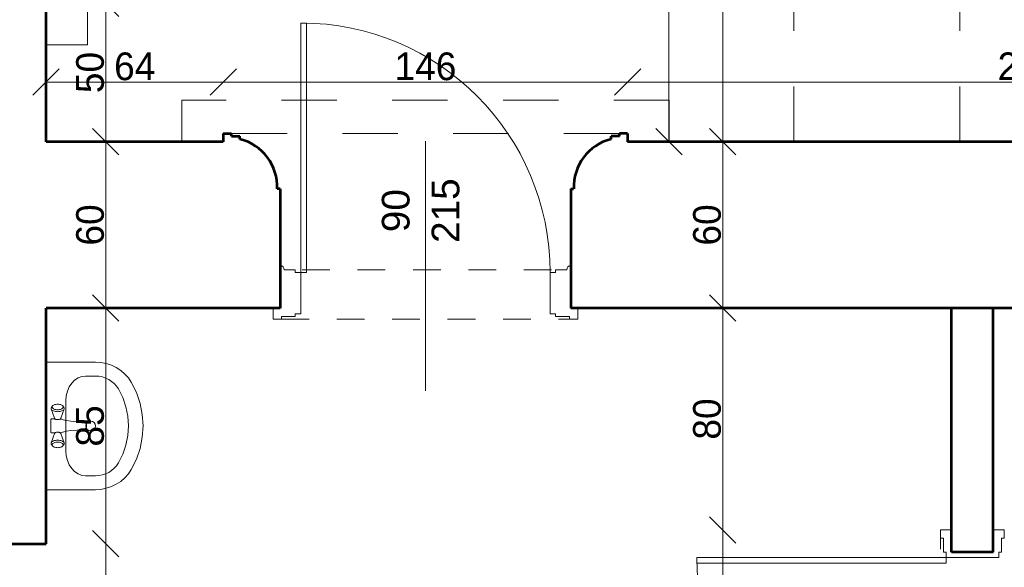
# Model space of a CAD drawing. Header units: inches. Extents: x -21887 to 84279, y -131485 to 67836.
# Tile 82 of 256: x 53685 to 57241, y -38094 to -36119. Entities that reach past the tile are written whole.
import ezdxf

# ---------------------------------------------------------------- set-up
doc = ezdxf.new("R2010")
doc.units = ezdxf.units.IN
doc.header["$MEASUREMENT"] = 0
doc.linetypes.add('Dashed', pattern=[400, 200, -200])
doc.linetypes.add('Dashed copy', pattern=[200, 100, -100])
doc.layers.get('0').update_dxf_attribs({"lineweight": 13})
doc.layers.get('Defpoints').update_dxf_attribs({"lineweight": 13})
for name, color, linetype, lineweight in [('AI_MURY', 7, 'Continuous', 53), ('Dimensioning', 7, 'Continuous', 13), ('DRZWI', 7, 'Continuous', 13), ('dzialowki', 7, 'Continuous', 53), ('Furniture & Equipment', 7, 'Continuous', 13), ('PODCIAGI', 7, 'Continuous', 13)]:
    doc.layers.add(name, color=color, linetype=linetype, lineweight=lineweight)
doc.styles.add('GENERATED_STYLE_7', font='txt')
doc.styles.add('Style-Courier New', font='txt')
doc.dimstyles.new('Dimstyle_4', dxfattribs={"dimtxt": 100, "dimasz": 95, "dimexe": 0, "dimexo": 0, "dimgap": 0.09, "dimtad": 1, "dimdec": 0, "dimlfac": 0.1, "dimzin": 0, "dimdsep": 46, "dimlunit": 5, "dimtxsty": 'GENERATED_STYLE_7', "dimblk": 'ARROWHEAD_6', "dimcen": 0.09, "dimclrd": 161, "dimclre": 161, "dimclrt": 7, "dimadec": 0, "dimazin": 0, "dimtfac": 1, "dimtdec": 0, "dimtmove": 0, "dimatfit": 3, "dimfxl": 0, "dimtolj": 1, "dimtzin": 0, "dimarcsym": 0})
doc.dimstyles.new('Dimstyle_5', dxfattribs={"dimtxt": 100, "dimasz": 95, "dimexe": 0.18, "dimexo": 0, "dimgap": 0.09, "dimtad": 1, "dimtih": 1, "dimtoh": 1, "dimdec": 0, "dimlfac": 0.1, "dimzin": 0, "dimdsep": 46, "dimlunit": 5, "dimtxsty": 'GENERATED_STYLE_7', "dimblk": 'ARROWHEAD_6', "dimcen": 0.09, "dimclrd": 161, "dimclre": 161, "dimclrt": 7, "dimadec": 0, "dimazin": 0, "dimtfac": 1, "dimtdec": 0, "dimtmove": 0, "dimatfit": 3, "dimfxl": 0, "dimtolj": 1, "dimtzin": 0, "dimarcsym": 0})

# ---------------------------------------------------------------- blocks, each defined once
blk = doc.blocks.new('Basin 01_60')
at = {"layer": 'Furniture & Equipment', "color": 9, "linetype": 'Continuous'}
for p, q in [((0, 350), (0, 171.8)), ((460, 350), (0, 350)), ((153.8, 321.1), (152.8, 318.2)), ((153.8, 321.1), (152.8, 318.2)), ((155.1, 323.5), (153.8, 321.1)), ((155.1, 323.5), (153.8, 321.1)), ((156.5, 325.5), (155.1, 323.5)), ((156.5, 325.5), (155.1, 323.5)), ((158.1, 327), (156.5, 325.5)), ((158.1, 327), (156.5, 325.5)), ((162.6, 330.7), (158.1, 327)), ((162.6, 330.7), (158.1, 327)), ((159.8, 327.9), (158.1, 327)), ((159.8, 327.9), (158.1, 327)), ((161.5, 328.2), (159.8, 327.9)), ((161.5, 328.2), (159.8, 327.9)), ((163.2, 327.9), (161.5, 328.2)), ((163.2, 327.9), (161.5, 328.2)), ((164.6, 331.8), (162.6, 330.7)), ((164.6, 331.8), (162.6, 330.7)), ((164.9, 327), (163.2, 327.9)), ((164.9, 327), (163.2, 327.9)), ((166.7, 332.2), (164.6, 331.8)), ((166.7, 332.2), (164.6, 331.8)), ((166.5, 325.5), (164.9, 327)), ((166.5, 325.5), (164.9, 327)), ((167.9, 323.5), (166.5, 325.5)), ((167.9, 323.5), (166.5, 325.5)), ((168.8, 331.8), (166.7, 332.2)), ((168.8, 331.8), (166.7, 332.2)), ((169.2, 321.1), (167.9, 323.5)), ((169.2, 321.1), (167.9, 323.5)), ((170.8, 330.7), (168.8, 331.8)), ((202.4, 320), (168.8, 331.8)), ((170.8, 330.7), (168.8, 331.8)), ((202.4, 320), (168.8, 331.8)), ((170.2, 318.2), (169.2, 321.1)), ((170.2, 318.2), (169.2, 321.1)), ((172.7, 329), (170.8, 330.7)), ((172.7, 329), (170.8, 330.7)), ((174.4, 326.6), (172.7, 329)), ((174.4, 326.6), (172.7, 329)), ((175.9, 323.6), (174.4, 326.6)), ((175.9, 323.6), (174.4, 326.6)), ((177.1, 320.2), (175.9, 323.6)), ((177.1, 320.2), (175.9, 323.6)), ((178, 316.4), (177.1, 320.2)), ((178, 316.4), (177.1, 320.2)), ((203.4, 319.5), (202.4, 320)), ((203.4, 319.5), (202.4, 320)), ((205.2, 331.2), (205, 330.7)), ((205.2, 331.2), (205, 330.7)), ((205, 330.7), (205, 330.2)), ((205, 330.7), (205, 330.2)), ((205, 330.2), (205, 318.2)), ((205, 330.2), (205, 318.2)), ((205.4, 331.7), (205.2, 331.2)), ((205.4, 331.7), (205.2, 331.2)), ((205.7, 332.1), (205.4, 331.7)), ((205.7, 332.1), (205.4, 331.7)), ((206.1, 332.5), (205.7, 332.1)), ((206.1, 332.5), (205.7, 332.1)), ((206.5, 332.8), (206.1, 332.5)), ((206.5, 332.8), (206.1, 332.5)), ((207, 333), (206.5, 332.8)), ((207, 333), (206.5, 332.8)), ((207.5, 333.2), (207, 333)), ((207.5, 333.2), (207, 333)), ((208, 333.2), (207.5, 333.2)), ((208, 333.2), (207.5, 333.2)), ((252, 333.2), (208, 333.2)), ((252, 333.2), (208, 333.2)), ((252.5, 333.2), (252, 333.2)), ((252.5, 333.2), (252, 333.2)), ((253, 333), (252.5, 333.2)), ((253, 333), (252.5, 333.2)), ((253.5, 332.8), (253, 333)), ((253.5, 332.8), (253, 333)), ((253.9, 332.5), (253.5, 332.8)), ((253.9, 332.5), (253.5, 332.8)), ((254.3, 332.1), (253.9, 332.5)), ((254.3, 332.1), (253.9, 332.5)), ((254.6, 331.7), (254.3, 332.1)), ((254.6, 331.7), (254.3, 332.1)), ((254.8, 331.2), (254.6, 331.7)), ((254.8, 331.2), (254.6, 331.7)), ((255, 330.7), (254.8, 331.2)), ((255, 330.7), (254.8, 331.2)), ((255, 330.2), (255, 330.7)), ((255, 330.2), (255, 330.7)), ((255, 318.2), (255, 330.2)), ((255, 318.2), (255, 330.2)), ((257.6, 320), (256.6, 319.5)), ((257.6, 320), (256.6, 319.5)), ((257.6, 320), (291.2, 331.8)), ((257.6, 320), (291.2, 331.8)), ((282.9, 320.2), (282, 316.4)), ((282.9, 320.2), (282, 316.4)), ((284.1, 323.6), (282.9, 320.2)), ((284.1, 323.6), (282.9, 320.2)), ((285.6, 326.6), (284.1, 323.6)), ((285.6, 326.6), (284.1, 323.6)), ((287.3, 329), (285.6, 326.6)), ((287.3, 329), (285.6, 326.6)), ((289.2, 330.7), (287.3, 329)), ((289.2, 330.7), (287.3, 329)), ((291.2, 331.8), (289.2, 330.7)), ((291.2, 331.8), (289.2, 330.7)), ((290.8, 321.1), (289.8, 318.2)), ((290.8, 321.1), (289.8, 318.2)), ((292.1, 323.5), (290.8, 321.1)), ((292.1, 323.5), (290.8, 321.1)), ((293.3, 332.2), (291.2, 331.8)), ((293.3, 332.2), (291.2, 331.8)), ((293.5, 325.5), (292.1, 323.5)), ((293.5, 325.5), (292.1, 323.5)), ((295.4, 331.8), (293.3, 332.2)), ((295.4, 331.8), (293.3, 332.2)), ((295.1, 327), (293.5, 325.5)), ((295.1, 327), (293.5, 325.5)), ((296.8, 327.9), (295.1, 327)), ((296.8, 327.9), (295.1, 327)), ((297.4, 330.7), (295.4, 331.8)), ((297.4, 330.7), (295.4, 331.8)), ((298.5, 328.2), (296.8, 327.9)), ((298.5, 328.2), (296.8, 327.9)), ((297.4, 330.7), (301.9, 327)), ((297.4, 330.7), (301.9, 327)), ((300.2, 327.9), (298.5, 328.2)), ((300.2, 327.9), (298.5, 328.2)), ((301.9, 327), (300.2, 327.9)), ((301.9, 327), (300.2, 327.9)), ((303.5, 325.5), (301.9, 327)), ((303.5, 325.5), (301.9, 327)), ((304.9, 323.5), (303.5, 325.5)), ((304.9, 323.5), (303.5, 325.5)), ((306.2, 321.1), (304.9, 323.5)), ((306.2, 321.1), (304.9, 323.5)), ((307.2, 318.2), (306.2, 321.1)), ((307.2, 318.2), (306.2, 321.1)), ((460, 350), (460, 171.8)), ((151.7, 311.7), (151.5, 308.2)), ((151.7, 311.7), (151.5, 308.2)), ((151.5, 308.2), (151.7, 304.7)), ((151.5, 308.2), (151.7, 304.7)), ((152.1, 315), (151.7, 311.7)), ((152.1, 315), (151.7, 311.7)), ((151.7, 304.7), (152.1, 301.4)), ((151.7, 304.7), (152.1, 301.4)), ((152.8, 318.2), (152.1, 315)), ((152.8, 318.2), (152.1, 315)), ((152.1, 301.4), (152.8, 298.2)), ((152.1, 301.4), (152.8, 298.2)), ((152.8, 298.2), (153.8, 295.3)), ((152.8, 298.2), (153.8, 295.3)), ((153.8, 295.3), (155.1, 292.9)), ((153.8, 295.3), (155.1, 292.9)), ((155.1, 292.9), (156.5, 290.9)), ((155.1, 292.9), (156.5, 290.9)), ((156.5, 290.9), (158.1, 289.4)), ((156.5, 290.9), (158.1, 289.4)), ((158.1, 289.4), (159.8, 288.5)), ((162.6, 285.6), (158.1, 289.4)), ((158.1, 289.4), (159.8, 288.5)), ((162.6, 285.6), (158.1, 289.4)), ((159.8, 288.5), (161.5, 288.2)), ((159.8, 288.5), (161.5, 288.2)), ((161.5, 288.2), (163.2, 288.5)), ((161.5, 288.2), (163.2, 288.5)), ((162.6, 285.6), (164.6, 284.6)), ((162.6, 285.6), (164.6, 284.6)), ((163.2, 288.5), (164.9, 289.4)), ((163.2, 288.5), (164.9, 289.4)), ((164.6, 284.6), (166.7, 284.2)), ((164.6, 284.6), (166.7, 284.2)), ((164.9, 289.4), (166.5, 290.9)), ((164.9, 289.4), (166.5, 290.9)), ((166.5, 290.9), (167.9, 292.9)), ((166.5, 290.9), (167.9, 292.9)), ((166.7, 284.2), (168.8, 284.6)), ((166.7, 284.2), (168.8, 284.6)), ((167.9, 292.9), (169.2, 295.3)), ((167.9, 292.9), (169.2, 295.3)), ((202.4, 296.4), (168.8, 284.6)), ((202.4, 296.4), (168.8, 284.6)), ((168.8, 284.6), (170.8, 285.6)), ((168.8, 284.6), (170.8, 285.6)), ((169.2, 295.3), (170.2, 298.2)), ((169.2, 295.3), (170.2, 298.2)), ((170.9, 315), (170.2, 318.2)), ((170.9, 315), (170.2, 318.2)), ((170.2, 298.2), (170.9, 301.4)), ((170.2, 298.2), (170.9, 301.4)), ((170.8, 285.6), (172.7, 287.4)), ((170.8, 285.6), (172.7, 287.4)), ((171.4, 311.7), (170.9, 315)), ((171.4, 311.7), (170.9, 315)), ((170.9, 301.4), (171.4, 304.7)), ((170.9, 301.4), (171.4, 304.7)), ((171.5, 308.2), (171.4, 311.7)), ((171.5, 308.2), (171.4, 311.7)), ((171.4, 304.7), (171.5, 308.2)), ((171.4, 304.7), (171.5, 308.2)), ((172.7, 287.4), (174.4, 289.8)), ((172.7, 287.4), (174.4, 289.8)), ((174.4, 289.8), (175.9, 292.8)), ((174.4, 289.8), (175.9, 292.8)), ((175.9, 292.8), (177.1, 296.2)), ((175.9, 292.8), (177.1, 296.2)), ((177.1, 296.2), (178, 300)), ((177.1, 296.2), (178, 300)), ((178.5, 312.4), (178, 316.4)), ((178.5, 312.4), (178, 316.4)), ((178, 300), (178.5, 304)), ((178, 300), (178.5, 304)), ((178.7, 308.2), (178.5, 312.4)), ((178.7, 308.2), (178.5, 312.4)), ((178.5, 304), (178.7, 308.2)), ((178.5, 304), (178.7, 308.2)), ((202.4, 296.4), (203.4, 296.9)), ((202.4, 296.4), (203.4, 296.9)), ((204.3, 318.6), (203.4, 319.5)), ((204.3, 318.6), (203.4, 319.5)), ((203.4, 296.9), (204.3, 297.8)), ((203.4, 296.9), (204.3, 297.8)), ((205.2, 317.4), (204.3, 318.6)), ((205.2, 317.4), (204.3, 318.6)), ((204.3, 297.8), (205.2, 299)), ((204.3, 297.8), (205.2, 299)), ((206.7, 318.2), (204.6, 318.2)), ((206.7, 318.2), (204.6, 318.2)), ((207.1, 298.2), (204.6, 298.2)), ((207.1, 298.2), (204.6, 298.2)), ((205, 298.2), (205, 296.2)), ((205, 298.2), (205, 296.2)), ((205, 296.2), (205, 295.7)), ((205, 296.2), (205, 295.7)), ((205, 295.7), (205.2, 295.2)), ((205, 295.7), (205.2, 295.2)), ((205.9, 315.9), (205.2, 317.4)), ((205.9, 315.9), (205.2, 317.4)), ((205.2, 299), (205.9, 300.5)), ((205.2, 299), (205.9, 300.5)), ((205.2, 295.2), (208.1, 288.3)), ((205.2, 295.2), (208.1, 288.3)), ((206.5, 314.2), (205.9, 315.9)), ((206.5, 314.2), (205.9, 315.9)), ((205.9, 300.5), (206.5, 302.2)), ((205.9, 300.5), (206.5, 302.2)), ((207, 312.3), (206.5, 314.2)), ((207, 312.3), (206.5, 314.2)), ((206.5, 302.2), (207, 304.1)), ((206.5, 302.2), (207, 304.1)), ((207.2, 310.3), (207, 312.3)), ((207.2, 310.3), (207, 312.3)), ((207, 304.1), (207.2, 306.1)), ((207, 304.1), (207.2, 306.1)), ((207.3, 308.2), (207.2, 310.3)), ((207.3, 308.2), (207.2, 310.3)), ((207.2, 306.1), (207.3, 308.2)), ((207.2, 306.1), (207.3, 308.2)), ((208, 288.6), (210.7, 276.6)), ((208, 288.6), (210.7, 276.6)), ((252, 288.6), (249.3, 276.6)), ((252, 288.6), (249.3, 276.6)), ((254.8, 295.2), (251.9, 288.3)), ((254.8, 295.2), (251.9, 288.3)), ((252.8, 310.3), (252.7, 308.2)), ((252.8, 310.3), (252.7, 308.2)), ((252.7, 308.2), (252.8, 306.1)), ((252.7, 308.2), (252.8, 306.1)), ((253, 312.3), (252.8, 310.3)), ((253, 312.3), (252.8, 310.3)), ((252.8, 306.1), (253, 304.1)), ((252.8, 306.1), (253, 304.1)), ((253.5, 314.2), (253, 312.3)), ((253.5, 314.2), (253, 312.3)), ((253, 304.1), (253.5, 302.2)), ((253, 304.1), (253.5, 302.2)), ((255.4, 298.2), (253.2, 298.2)), ((255.4, 298.2), (253.2, 298.2)), ((255.4, 318.2), (253.5, 318.2)), ((255.4, 318.2), (253.5, 318.2)), ((254.1, 315.9), (253.5, 314.2)), ((254.1, 315.9), (253.5, 314.2)), ((253.5, 302.2), (254.1, 300.5)), ((253.5, 302.2), (254.1, 300.5)), ((254.8, 317.4), (254.1, 315.9)), ((254.8, 317.4), (254.1, 315.9)), ((254.1, 300.5), (254.8, 299)), ((254.1, 300.5), (254.8, 299)), ((255.7, 318.6), (254.8, 317.4)), ((255.7, 318.6), (254.8, 317.4)), ((254.8, 299), (255.7, 297.8)), ((254.8, 299), (255.7, 297.8)), ((254.8, 295.2), (255, 295.7)), ((254.8, 295.2), (255, 295.7)), ((255, 296.2), (255, 298.2)), ((255, 296.2), (255, 298.2)), ((255, 295.7), (255, 296.2)), ((255, 295.7), (255, 296.2)), ((256.6, 319.5), (255.7, 318.6)), ((256.6, 319.5), (255.7, 318.6)), ((255.7, 297.8), (256.6, 296.9)), ((255.7, 297.8), (256.6, 296.9)), ((256.6, 296.9), (257.6, 296.4)), ((256.6, 296.9), (257.6, 296.4)), ((257.6, 296.4), (291.2, 284.6)), ((257.6, 296.4), (291.2, 284.6)), ((281.5, 312.4), (281.3, 308.2)), ((281.5, 312.4), (281.3, 308.2)), ((281.3, 308.2), (281.5, 304)), ((281.3, 308.2), (281.5, 304)), ((282, 316.4), (281.5, 312.4)), ((282, 316.4), (281.5, 312.4)), ((281.5, 304), (282, 300)), ((281.5, 304), (282, 300)), ((282, 300), (282.9, 296.2)), ((282, 300), (282.9, 296.2)), ((282.9, 296.2), (284.1, 292.8)), ((282.9, 296.2), (284.1, 292.8)), ((284.1, 292.8), (285.6, 289.8)), ((284.1, 292.8), (285.6, 289.8)), ((285.6, 289.8), (287.3, 287.4)), ((285.6, 289.8), (287.3, 287.4)), ((287.3, 287.4), (289.2, 285.6)), ((287.3, 287.4), (289.2, 285.6)), ((288.6, 311.7), (288.5, 308.2)), ((288.6, 311.7), (288.5, 308.2)), ((288.5, 308.2), (288.6, 304.7)), ((288.5, 308.2), (288.6, 304.7)), ((289.1, 315), (288.6, 311.7)), ((289.1, 315), (288.6, 311.7)), ((288.6, 304.7), (289.1, 301.4)), ((288.6, 304.7), (289.1, 301.4)), ((289.8, 318.2), (289.1, 315)), ((289.8, 318.2), (289.1, 315)), ((289.1, 301.4), (289.8, 298.2)), ((289.1, 301.4), (289.8, 298.2)), ((289.2, 285.6), (291.2, 284.6)), ((289.2, 285.6), (291.2, 284.6)), ((289.8, 298.2), (290.8, 295.3)), ((289.8, 298.2), (290.8, 295.3)), ((290.8, 295.3), (292.1, 292.9)), ((290.8, 295.3), (292.1, 292.9)), ((291.2, 284.6), (293.3, 284.2)), ((291.2, 284.6), (293.3, 284.2)), ((292.1, 292.9), (293.5, 290.9)), ((292.1, 292.9), (293.5, 290.9)), ((293.3, 284.2), (295.4, 284.6)), ((293.3, 284.2), (295.4, 284.6)), ((293.5, 290.9), (295.1, 289.4)), ((293.5, 290.9), (295.1, 289.4)), ((295.1, 289.4), (296.8, 288.5)), ((295.1, 289.4), (296.8, 288.5)), ((295.4, 284.6), (297.4, 285.6)), ((295.4, 284.6), (297.4, 285.6)), ((296.8, 288.5), (298.5, 288.2)), ((296.8, 288.5), (298.5, 288.2)), ((297.4, 285.6), (301.9, 289.4)), ((297.4, 285.6), (301.9, 289.4)), ((298.5, 288.2), (300.2, 288.5)), ((298.5, 288.2), (300.2, 288.5)), ((300.2, 288.5), (301.9, 289.4)), ((300.2, 288.5), (301.9, 289.4)), ((301.9, 289.4), (303.5, 290.9)), ((301.9, 289.4), (303.5, 290.9)), ((303.5, 290.9), (304.9, 292.9)), ((303.5, 290.9), (304.9, 292.9)), ((304.9, 292.9), (306.2, 295.3)), ((304.9, 292.9), (306.2, 295.3)), ((306.2, 295.3), (307.2, 298.2)), ((306.2, 295.3), (307.2, 298.2)), ((307.9, 315), (307.2, 318.2)), ((307.9, 315), (307.2, 318.2)), ((307.2, 298.2), (307.9, 301.4)), ((307.2, 298.2), (307.9, 301.4)), ((308.3, 311.7), (307.9, 315)), ((308.3, 311.7), (307.9, 315)), ((307.9, 301.4), (308.3, 304.7)), ((307.9, 301.4), (308.3, 304.7)), ((308.5, 308.2), (308.3, 311.7)), ((308.5, 308.2), (308.3, 311.7)), ((308.3, 304.7), (308.5, 308.2)), ((308.3, 304.7), (308.5, 308.2)), ((138.9, 278.2), (138.9, 278.2)), ((321.1, 278.2), (138.9, 278.2)), ((210.7, 276.6), (213, 260.3)), ((210.7, 276.6), (213, 260.3)), ((213, 260.4), (215, 239.3)), ((213, 260.4), (215, 239.3)), ((247, 260.4), (245, 239.3)), ((247, 260.4), (245, 239.3)), ((249.3, 276.6), (247, 260.3)), ((249.3, 276.6), (247, 260.3)), ((215, 239.3), (216.8, 216.1)), ((215, 239.3), (216.8, 216.1)), ((217, 214), (216.8, 216.1)), ((217, 214), (216.8, 216.1)), ((217, 213.9), (217, 214)), ((217, 213.9), (217, 214)), ((217.6, 211.9), (217, 213.9)), ((217.6, 211.9), (217, 213.9)), ((243, 213.9), (242.4, 211.9)), ((243, 213.9), (242.4, 211.9)), ((243.2, 216.1), (243, 214)), ((243.2, 216.1), (243, 214)), ((243, 213.9), (243, 214)), ((243, 213.9), (243, 214)), ((245, 239.3), (243.2, 216.1)), ((245, 239.3), (243.2, 216.1)), ((50, 207.5), (50, 171.8)), ((218.6, 210.1), (217.6, 211.9)), ((218.6, 210.1), (217.6, 211.9)), ((220, 208.3), (218.6, 210.1)), ((220, 208.3), (218.6, 210.1)), ((221.6, 206.9), (220, 208.3)), ((221.6, 206.9), (220, 208.3)), ((223.5, 205.7), (221.6, 206.9)), ((223.5, 205.7), (221.6, 206.9)), ((225.6, 204.9), (223.5, 205.7)), ((225.6, 204.9), (223.5, 205.7)), ((225, 204.9), (223.9, 205.6)), ((226.6, 204.2), (225, 204.9)), ((227.7, 204.3), (225.6, 204.9)), ((227.7, 204.3), (225.6, 204.9)), ((228.3, 203.8), (226.6, 204.2)), ((230, 204.2), (227.7, 204.3)), ((230, 204.2), (227.7, 204.3)), ((230, 203.7), (228.3, 203.8)), ((232.3, 204.3), (230, 204.2)), ((232.3, 204.3), (230, 204.2)), ((231.7, 203.8), (230, 203.7)), ((233.4, 204.2), (231.7, 203.8)), ((234.4, 204.9), (232.3, 204.3)), ((234.4, 204.9), (232.3, 204.3)), ((235, 204.9), (233.4, 204.2)), ((236.5, 205.7), (234.4, 204.9)), ((236.5, 205.7), (234.4, 204.9)), ((236.1, 205.6), (235, 204.9)), ((238.4, 206.9), (236.5, 205.7)), ((238.4, 206.9), (236.5, 205.7)), ((240, 208.3), (238.4, 206.9)), ((240, 208.3), (238.4, 206.9)), ((241.4, 210.1), (240, 208.3)), ((241.4, 210.1), (240, 208.3)), ((242.4, 211.9), (241.4, 210.1)), ((242.4, 211.9), (241.4, 210.1)), ((410, 207.5), (410, 171.8))]:
    blk.add_line(p, q, dxfattribs=at)
at = {"layer": 'Furniture & Equipment', "color": 9, "linetype": 'Continuous', "flags": 128}
for points in [[(138.9, 278.2), (121.6, 276.9), (104.9, 272.8), (89.5, 266.3), (76, 257.5), (65, 246.8), (56.8, 234.5), (51.7, 221.3), (50, 207.5)], [(410, 207.5), (408.3, 221.3), (403.2, 234.5), (395, 246.8), (384, 257.5), (370.5, 266.3), (355.1, 272.8), (338.4, 276.9), (321.1, 278.2)], [(0, 171.8), (1.2, 152.1), (5, 132.7), (11.1, 114.1), (19.5, 96.5), (30.1, 80.2), (42.7, 65.6), (56.9, 52.9), (72.7, 42.3)], [(50, 171.8), (50.8, 159.2), (53.2, 146.8), (57.1, 134.9), (62.5, 123.6), (69.3, 113.2), (77.3, 103.8), (86.4, 95.7), (96.5, 89)], [(363.5, 89), (373.6, 95.7), (382.7, 103.8), (390.7, 113.2), (397.5, 123.6), (402.9, 134.9), (406.8, 146.8), (409.2, 159.2), (410, 171.8)], [(387.3, 42.3), (403.1, 52.9), (417.3, 65.6), (429.9, 80.2), (440.5, 96.5), (448.9, 114.1), (455, 132.7), (458.8, 152.1), (460, 171.8)], [(96.5, 89), (128, 73.4), (161.1, 62.2), (195.3, 55.3), (230, 53), (264.7, 55.3), (298.9, 62.2), (332, 73.4), (363.5, 89)], [(72.7, 42.3), (109.8, 24), (148.8, 10.8), (189.1, 2.7), (230, 0), (270.9, 2.7), (311.2, 10.8), (350.2, 24), (387.3, 42.3)]]:
    blk.add_lwpolyline(points, dxfattribs=at)
at = {"layer": 'Furniture & Equipment', "color": 9, "linetype": 'Continuous'}
blk.add_circle((230, 188.9), 17.5, dxfattribs=at)
blk = doc.blocks.new('ARROWHEAD_6')
at = {"color": 0, "linetype": 'Continuous'}
for p, q in [((-0.5, -0.5), (0.5, 0.5)), ((0, 0), (-1, 0))]:
    blk.add_line(p, q, dxfattribs=at)
blk = doc.blocks.new('*U1220')
at = {"layer": 'Defpoints', "color": 0, "linetype": 'Continuous'}
for p in [(53780.5, -36343.9), (54420.5, -36343.9), (54420.5, -36559.3)]:
    blk.add_point(p, dxfattribs=at)
at = {"layer": 'Dimensioning', "color": 161, "linetype": 'Continuous', "lineweight": -2}
for p, q in [((53780.5, -36343.9), (53780.5, -36343.7)), ((53875.5, -36343.9), (54325.5, -36343.9)), ((54420.5, -36344), (54420.5, -36343.7))]:
    blk.add_line(p, q, dxfattribs=at)
at = {"layer": 'Dimensioning', "color": 161, "linetype": 'Continuous', "lineweight": -2, "xscale": 95, "yscale": 95, "zscale": 95, "rotation": 180}
blk.add_blockref('ARROWHEAD_6', (53780.5, -36343.9), dxfattribs=at)
at = {"layer": 'Dimensioning', "color": 161, "linetype": 'Continuous', "lineweight": -2, "xscale": 95, "yscale": 95, "zscale": 95}
blk.add_blockref('ARROWHEAD_6', (54420.5, -36343.9), dxfattribs=at)
at = {"layer": 'Dimensioning', "color": 7, "linetype": 'Continuous', "insert": (54100.5, -36287.6), "char_height": 100, "attachment_point": 5, "style": 'GENERATED_STYLE_7'}
blk.add_mtext('64', dxfattribs=at)
blk = doc.blocks.new('*D2352')
at = {"layer": 'Defpoints'}
for p in [(53780.5, -36343.9), (54100.5, -36343.9), (54420.5, -36343.9), (54420.5, -36559.3)]:
    blk.add_point(p, dxfattribs=at)
at = {"layer": 'Dimensioning', "color": 161, "linetype": 'Continuous'}
blk.add_blockref('*U1220', (0, 0), dxfattribs=at)
blk = doc.blocks.new('*U1221')
at = {"layer": 'Defpoints', "color": 0, "linetype": 'Continuous'}
for p in [(55880.5, -36343.9), (54420.5, -36559.3), (55880.5, -36559.3)]:
    blk.add_point(p, dxfattribs=at)
at = {"layer": 'Dimensioning', "color": 161, "linetype": 'Continuous', "lineweight": -2}
for p, q in [((54420.5, -36344), (54420.5, -36343.7)), ((54515.5, -36343.9), (55785.5, -36343.9)), ((55880.5, -36344), (55880.5, -36343.7))]:
    blk.add_line(p, q, dxfattribs=at)
at = {"layer": 'Dimensioning', "color": 161, "linetype": 'Continuous', "lineweight": -2, "xscale": 95, "yscale": 95, "zscale": 95, "rotation": 180}
blk.add_blockref('ARROWHEAD_6', (54420.5, -36343.9), dxfattribs=at)
at = {"layer": 'Dimensioning', "color": 161, "linetype": 'Continuous', "lineweight": -2, "xscale": 95, "yscale": 95, "zscale": 95}
blk.add_blockref('ARROWHEAD_6', (55880.5, -36343.9), dxfattribs=at)
at = {"layer": 'Dimensioning', "color": 7, "linetype": 'Continuous', "insert": (55150.5, -36287.6), "char_height": 100, "attachment_point": 5, "style": 'GENERATED_STYLE_7'}
blk.add_mtext('146', dxfattribs=at)
blk = doc.blocks.new('*D2353')
at = {"layer": 'Defpoints'}
for p in [(55150.5, -36343.9), (55880.5, -36343.9), (54420.5, -36559.3), (55880.5, -36559.3)]:
    blk.add_point(p, dxfattribs=at)
at = {"layer": 'Dimensioning', "color": 161, "linetype": 'Continuous'}
blk.add_blockref('*U1221', (0, 0), dxfattribs=at)
blk = doc.blocks.new('*U1222')
at = {"layer": 'Defpoints', "color": 0, "linetype": 'Continuous'}
for p in [(58775.5, -36343.9), (55880.5, -36559.3), (58775.5, -36559.3)]:
    blk.add_point(p, dxfattribs=at)
at = {"layer": 'Dimensioning', "color": 161, "linetype": 'Continuous', "lineweight": -2}
for p, q in [((55880.5, -36344), (55880.5, -36343.7)), ((55975.5, -36343.9), (58680.5, -36343.9)), ((58775.5, -36344), (58775.5, -36343.7))]:
    blk.add_line(p, q, dxfattribs=at)
at = {"layer": 'Dimensioning', "color": 161, "linetype": 'Continuous', "lineweight": -2, "xscale": 95, "yscale": 95, "zscale": 95, "rotation": 180}
blk.add_blockref('ARROWHEAD_6', (55880.5, -36343.9), dxfattribs=at)
at = {"layer": 'Dimensioning', "color": 161, "linetype": 'Continuous', "lineweight": -2, "xscale": 95, "yscale": 95, "zscale": 95}
blk.add_blockref('ARROWHEAD_6', (58775.5, -36343.9), dxfattribs=at)
at = {"layer": 'Dimensioning', "color": 7, "linetype": 'Continuous', "insert": (57328, -36287.6), "char_height": 100, "attachment_point": 5, "style": 'GENERATED_STYLE_7'}
blk.add_mtext('290', dxfattribs=at)
blk = doc.blocks.new('*D2354')
at = {"layer": 'Defpoints'}
for p in [(57328, -36343.9), (58775.5, -36343.9), (55880.5, -36559.3), (58775.5, -36559.3)]:
    blk.add_point(p, dxfattribs=at)
at = {"layer": 'Dimensioning', "color": 161, "linetype": 'Continuous'}
blk.add_blockref('*U1222', (0, 0), dxfattribs=at)
blk = doc.blocks.new('*U630')
at = {"layer": 'Defpoints', "color": 0, "linetype": 'Continuous'}
for p in [(56223.8, -37959.3), (57050.5, -37959.3), (57050.5, -39059.3)]:
    blk.add_point(p, dxfattribs=at)
at = {"layer": 'Dimensioning', "color": 161, "linetype": 'Continuous', "lineweight": -2}
for p, q in [((56224, -37959.3), (56223.8, -37959.3)), ((56223.8, -38964.3), (56223.8, -38054.3)), ((56224, -39059.3), (56223.8, -39059.3))]:
    blk.add_line(p, q, dxfattribs=at)
at = {"layer": 'Dimensioning', "color": 161, "linetype": 'Continuous', "lineweight": -2, "xscale": 95, "yscale": 95, "zscale": 95}
for p, rotation in [((56223.8, -37959.3), 90), ((56223.8, -39059.3), 270)]:
    blk.add_blockref('ARROWHEAD_6', p, dxfattribs=dict(at, rotation=rotation))
at = {"layer": 'Dimensioning', "color": 7, "linetype": 'Continuous', "insert": (56167.5, -38509.3), "char_height": 100, "attachment_point": 5, "rotation": 90, "style": 'GENERATED_STYLE_7'}
blk.add_mtext('110', dxfattribs=at)
blk = doc.blocks.new('*D2854')
at = {"layer": 'Defpoints'}
for p in [(56223.8, -37959.3), (57050.5, -37959.3), (56223.8, -38509.3), (57050.5, -39059.3)]:
    blk.add_point(p, dxfattribs=at)
at = {"layer": 'Dimensioning', "color": 161, "linetype": 'Continuous'}
blk.add_blockref('*U630', (0, 0), dxfattribs=at)
blk = doc.blocks.new('*U631')
at = {"layer": 'Defpoints', "color": 0, "linetype": 'Continuous'}
for p in [(56223.8, -37159.3), (56636.7, -37159.3), (57050.5, -37959.3)]:
    blk.add_point(p, dxfattribs=at)
at = {"layer": 'Dimensioning', "color": 161, "linetype": 'Continuous', "lineweight": -2}
for p, q in [((56224, -37159.3), (56223.8, -37159.3)), ((56223.8, -37864.3), (56223.8, -37254.3)), ((56224, -37959.3), (56223.8, -37959.3))]:
    blk.add_line(p, q, dxfattribs=at)
at = {"layer": 'Dimensioning', "color": 161, "linetype": 'Continuous', "lineweight": -2, "xscale": 95, "yscale": 95, "zscale": 95}
for p, rotation in [((56223.8, -37159.3), 90), ((56223.8, -37959.3), 270)]:
    blk.add_blockref('ARROWHEAD_6', p, dxfattribs=dict(at, rotation=rotation))
at = {"layer": 'Dimensioning', "color": 7, "linetype": 'Continuous', "insert": (56167.5, -37559.3), "char_height": 100, "attachment_point": 5, "rotation": 90, "style": 'GENERATED_STYLE_7'}
blk.add_mtext('80', dxfattribs=at)
blk = doc.blocks.new('*D2855')
at = {"layer": 'Defpoints'}
for p in [(56223.8, -37159.3), (56636.7, -37159.3), (56223.8, -37559.3), (57050.5, -37959.3)]:
    blk.add_point(p, dxfattribs=at)
at = {"layer": 'Dimensioning', "color": 161, "linetype": 'Continuous'}
blk.add_blockref('*U631', (0, 0), dxfattribs=at)
blk = doc.blocks.new('*U632')
at = {"layer": 'Defpoints', "color": 0, "linetype": 'Continuous'}
for p in [(56223.8, -36559.3), (56611.5, -36559.3), (56636.7, -37159.3)]:
    blk.add_point(p, dxfattribs=at)
at = {"layer": 'Dimensioning', "color": 161, "linetype": 'Continuous', "lineweight": -2}
for p, q in [((56224, -36559.3), (56223.8, -36559.3)), ((56223.8, -37064.3), (56223.8, -36654.3)), ((56224, -37159.3), (56223.8, -37159.3))]:
    blk.add_line(p, q, dxfattribs=at)
at = {"layer": 'Dimensioning', "color": 161, "linetype": 'Continuous', "lineweight": -2, "xscale": 95, "yscale": 95, "zscale": 95}
for p, rotation in [((56223.8, -36559.3), 90), ((56223.8, -37159.3), 270)]:
    blk.add_blockref('ARROWHEAD_6', p, dxfattribs=dict(at, rotation=rotation))
at = {"layer": 'Dimensioning', "color": 7, "linetype": 'Continuous', "insert": (56167.5, -36859.3), "char_height": 100, "attachment_point": 5, "rotation": 90, "style": 'GENERATED_STYLE_7'}
blk.add_mtext('60', dxfattribs=at)
blk = doc.blocks.new('*D2856')
at = {"layer": 'Defpoints'}
for p in [(56223.8, -36559.3), (56611.5, -36559.3), (56223.8, -36859.3), (56636.7, -37159.3)]:
    blk.add_point(p, dxfattribs=at)
at = {"layer": 'Dimensioning', "color": 161, "linetype": 'Continuous'}
blk.add_blockref('*U632', (0, 0), dxfattribs=at)
blk = doc.blocks.new('*U633')
at = {"layer": 'Defpoints', "color": 0, "linetype": 'Continuous'}
for p in [(56223.8, -34109.3), (56607.3, -34109.3), (56611.5, -36559.3)]:
    blk.add_point(p, dxfattribs=at)
at = {"layer": 'Dimensioning', "color": 161, "linetype": 'Continuous', "lineweight": -2}
for p, q in [((56224, -34109.3), (56223.8, -34109.3)), ((56223.8, -36464.3), (56223.8, -34204.3)), ((56224, -36559.3), (56223.8, -36559.3))]:
    blk.add_line(p, q, dxfattribs=at)
at = {"layer": 'Dimensioning', "color": 161, "linetype": 'Continuous', "lineweight": -2, "xscale": 95, "yscale": 95, "zscale": 95}
for p, rotation in [((56223.8, -34109.3), 90), ((56223.8, -36559.3), 270)]:
    blk.add_blockref('ARROWHEAD_6', p, dxfattribs=dict(at, rotation=rotation))
at = {"layer": 'Dimensioning', "color": 7, "linetype": 'Continuous', "insert": (56167.5, -35334.3), "char_height": 100, "attachment_point": 5, "rotation": 90, "style": 'GENERATED_STYLE_7'}
blk.add_mtext('245', dxfattribs=at)
blk = doc.blocks.new('*D2857')
at = {"layer": 'Defpoints'}
for p in [(56223.8, -34109.3), (56607.3, -34109.3), (56223.8, -35334.3), (56611.5, -36559.3)]:
    blk.add_point(p, dxfattribs=at)
at = {"layer": 'Dimensioning', "color": 161, "linetype": 'Continuous'}
blk.add_blockref('*U633', (0, 0), dxfattribs=at)
blk = doc.blocks.new('*U678')
at = {"layer": 'Defpoints', "color": 0, "linetype": 'Continuous'}
for p in [(56029.7, 55030.7), (56029.7, 55030.7), (56030.5, -36559.3)]:
    blk.add_point(p, dxfattribs=at)
at = {"layer": 'Dimensioning', "color": 161, "linetype": 'Continuous', "lineweight": -2}
for p, q in [((56029.7, -36464.3), (56029.7, 54935.7)), ((56029.9, -36559.3), (56029.7, -36559.3))]:
    blk.add_line(p, q, dxfattribs=at)
at = {"layer": 'Dimensioning', "color": 161, "linetype": 'Continuous', "lineweight": -2, "xscale": 95, "yscale": 95, "zscale": 95}
for p, rotation in [((56029.7, 55030.7), 90), ((56029.7, -36559.3), 270)]:
    blk.add_blockref('ARROWHEAD_6', p, dxfattribs=dict(at, rotation=rotation))
at = {"layer": 'Dimensioning', "color": 7, "linetype": 'Continuous', "insert": (55973.4, 9235.7), "char_height": 100, "attachment_point": 5, "rotation": 90, "style": 'GENERATED_STYLE_7'}
blk.add_mtext('9159', dxfattribs=at)
blk = doc.blocks.new('*D2902')
at = {"layer": 'Defpoints'}
for p in [(56029.7, 55030.7), (56029.7, 55030.7), (56029.7, 9235.7), (56030.5, -36559.3)]:
    blk.add_point(p, dxfattribs=at)
at = {"layer": 'Dimensioning', "color": 161, "linetype": 'Continuous'}
blk.add_blockref('*U678', (0, 0), dxfattribs=at)
blk = doc.blocks.new('*U788')
at = {"layer": 'Defpoints', "color": 0, "linetype": 'Continuous'}
for p in [(53780.5, -38009.3), (53996, -38009.3), (53780.5, -39109.3)]:
    blk.add_point(p, dxfattribs=at)
at = {"layer": 'Dimensioning', "color": 161, "linetype": 'Continuous', "lineweight": -2}
for p, q in [((53995.8, -38009.3), (53996, -38009.3)), ((53996, -39014.3), (53996, -38104.3)), ((53995.8, -39109.3), (53996, -39109.3))]:
    blk.add_line(p, q, dxfattribs=at)
at = {"layer": 'Dimensioning', "color": 161, "linetype": 'Continuous', "lineweight": -2, "xscale": 95, "yscale": 95, "zscale": 95}
for p, rotation in [((53996, -38009.3), 90), ((53996, -39109.3), 270)]:
    blk.add_blockref('ARROWHEAD_6', p, dxfattribs=dict(at, rotation=rotation))
at = {"layer": 'Dimensioning', "color": 7, "linetype": 'Continuous', "insert": (53939.7, -38559.3), "char_height": 100, "attachment_point": 5, "rotation": 90, "style": 'GENERATED_STYLE_7'}
blk.add_mtext('110', dxfattribs=at)
blk = doc.blocks.new('*D3017')
at = {"layer": 'Defpoints'}
for p in [(53780.5, -38009.3), (53996, -38009.3), (53996, -38559.3), (53780.5, -39109.3)]:
    blk.add_point(p, dxfattribs=at)
at = {"layer": 'Dimensioning', "color": 161, "linetype": 'Continuous'}
blk.add_blockref('*U788', (0, 0), dxfattribs=at)
blk = doc.blocks.new('*U789')
at = {"layer": 'Defpoints', "color": 0, "linetype": 'Continuous'}
for p in [(53996, -37159.3), (53996, -37159.3), (53780.5, -38009.3)]:
    blk.add_point(p, dxfattribs=at)
at = {"layer": 'Dimensioning', "color": 161, "linetype": 'Continuous', "lineweight": -2}
for p, q in [((53996, -37914.3), (53996, -37254.3)), ((53995.8, -38009.3), (53996, -38009.3))]:
    blk.add_line(p, q, dxfattribs=at)
at = {"layer": 'Dimensioning', "color": 161, "linetype": 'Continuous', "lineweight": -2, "xscale": 95, "yscale": 95, "zscale": 95}
for p, rotation in [((53996, -37159.3), 90), ((53996, -38009.3), 270)]:
    blk.add_blockref('ARROWHEAD_6', p, dxfattribs=dict(at, rotation=rotation))
at = {"layer": 'Dimensioning', "color": 7, "linetype": 'Continuous', "insert": (53939.7, -37584.3), "char_height": 100, "attachment_point": 5, "rotation": 90, "style": 'GENERATED_STYLE_7'}
blk.add_mtext('85', dxfattribs=at)
blk = doc.blocks.new('*D3018')
at = {"layer": 'Defpoints'}
for p in [(53996, -37159.3), (53996, -37159.3), (53996, -37584.3), (53780.5, -38009.3)]:
    blk.add_point(p, dxfattribs=at)
at = {"layer": 'Dimensioning', "color": 161, "linetype": 'Continuous'}
blk.add_blockref('*U789', (0, 0), dxfattribs=at)
blk = doc.blocks.new('*U790')
at = {"layer": 'Defpoints', "color": 0, "linetype": 'Continuous'}
for p in [(53996, -36559.3), (53996, -36559.3), (53996, -37159.3)]:
    blk.add_point(p, dxfattribs=at)
at = {"layer": 'Dimensioning', "color": 161, "linetype": 'Continuous', "lineweight": -2}
blk.add_line((53996, -37064.3), (53996, -36654.3), dxfattribs=at)
at = {"layer": 'Dimensioning', "color": 161, "linetype": 'Continuous', "lineweight": -2, "xscale": 95, "yscale": 95, "zscale": 95}
for p, rotation in [((53996, -36559.3), 90), ((53996, -37159.3), 270)]:
    blk.add_blockref('ARROWHEAD_6', p, dxfattribs=dict(at, rotation=rotation))
at = {"layer": 'Dimensioning', "color": 7, "linetype": 'Continuous', "insert": (53939.7, -36859.3), "char_height": 100, "attachment_point": 5, "rotation": 90, "style": 'GENERATED_STYLE_7'}
blk.add_mtext('60', dxfattribs=at)
blk = doc.blocks.new('*D3019')
at = {"layer": 'Defpoints'}
for p in [(53996, -36559.3), (53996, -36559.3), (53996, -36859.3), (53996, -37159.3)]:
    blk.add_point(p, dxfattribs=at)
at = {"layer": 'Dimensioning', "color": 161, "linetype": 'Continuous'}
blk.add_blockref('*U790', (0, 0), dxfattribs=at)
blk = doc.blocks.new('*U791')
at = {"layer": 'Defpoints', "color": 0, "linetype": 'Continuous'}
for p in [(53780.5, -36059.3), (53996, -36059.3), (53996, -36559.3)]:
    blk.add_point(p, dxfattribs=at)
at = {"layer": 'Dimensioning', "color": 161, "linetype": 'Continuous', "lineweight": -2}
for p, q in [((53995.8, -36059.3), (53996, -36059.3)), ((53996, -36464.3), (53996, -36154.3))]:
    blk.add_line(p, q, dxfattribs=at)
at = {"layer": 'Dimensioning', "color": 161, "linetype": 'Continuous', "lineweight": -2, "xscale": 95, "yscale": 95, "zscale": 95}
for p, rotation in [((53996, -36059.3), 90), ((53996, -36559.3), 270)]:
    blk.add_blockref('ARROWHEAD_6', p, dxfattribs=dict(at, rotation=rotation))
at = {"layer": 'Dimensioning', "color": 7, "linetype": 'Continuous', "insert": (53939.7, -36309.3), "char_height": 100, "attachment_point": 5, "rotation": 90, "style": 'GENERATED_STYLE_7'}
blk.add_mtext('50', dxfattribs=at)
blk = doc.blocks.new('*D3020')
at = {"layer": 'Defpoints'}
for p in [(53780.5, -36059.3), (53996, -36059.3), (53996, -36309.3), (53996, -36559.3)]:
    blk.add_point(p, dxfattribs=at)
at = {"layer": 'Dimensioning', "color": 161, "linetype": 'Continuous'}
blk.add_blockref('*U791', (0, 0), dxfattribs=at)

msp = doc.modelspace()

# ---------------------------------------------------------------- linework, layer by layer
at = {"layer": 'AI_MURY', "color": 7, "linetype": 'Continuous'}
for p, q in [((53780.5, -36559.3), (53780.5, -36059.3)), ((54420.5, -36529.3), (54420.5, -36559.3)), ((54420.5, -36529.3), (54450.5, -36529.3)), ((54450.5, -36539.3), (54450.5, -36529.3)), ((54450.5, -36539.3), (54480.5, -36539.3)), ((54480.5, -36549.3), (54480.5, -36539.3)), ((55820.5, -36549.3), (55820.5, -36539.3)), ((55850.5, -36539.3), (55820.5, -36539.3)), ((55850.5, -36539.3), (55850.5, -36529.3)), ((55880.5, -36529.3), (55850.5, -36529.3)), ((55880.5, -36529.3), (55880.5, -36559.3)), ((54420.5, -36559.3), (53780.5, -36559.3)), ((58775.5, -36559.3), (55880.5, -36559.3)), ((54625.5, -36729.3), (54615.5, -36729.3)), ((54625.5, -36729.3), (54625.5, -37159.3)), ((55675.5, -36729.3), (55675.5, -37159.3)), ((55675.5, -36729.3), (55685.5, -36729.3)), ((53780.5, -38009.3), (53780.5, -37159.3)), ((54625.5, -37159.3), (53780.5, -37159.3)), ((58980.5, -37159.3), (55675.5, -37159.3)), ((53280.5, -38009.3), (53780.5, -38009.3))]:
    msp.add_line(p, q, dxfattribs=at)
for centre, start, end in [((54435.6, -36723.9), 358.2739, 75.56), ((55865.5, -36723.9), 104.44, 181.7261)]:
    msp.add_arc(centre, 180, start, end, dxfattribs=at)
at = {"layer": 'DRZWI', "color": 49, "linetype": 'Dashed'}
for p, q in [((53930.5, -36209.3), (53930.5, -34449.3)), ((53780.5, -36209.3), (53930.5, -36209.3)), ((56030.5, -36409.3), (54270.5, -36409.3)), ((54270.5, -36559.3), (54270.5, -36409.3)), ((56030.5, -36559.3), (56030.5, -36409.3))]:
    msp.add_line(p, q, dxfattribs=at)
at = {"layer": 'DRZWI', "color": 5, "linetype": 'Continuous'}
for p, q in [((54720.5, -36130.8), (54700.5, -36130.8)), ((54700.5, -36130.8), (54700.5, -37030.8)), ((54720.5, -36130.8), (54720.5, -37030.8)), ((55150.5, -36557.5), (55150.5, -37457.5)), ((54680.5, -37020.8), (54640.5, -37020.8)), ((54680.5, -37020.8), (54680.5, -37030.8)), ((54680.5, -37030.8), (54700.5, -37030.8)), ((54720.5, -37030.8), (54700.5, -37030.8)), ((54700.5, -37030.8), (54700.5, -37179.3)), ((55600.5, -37030.8), (55600.5, -37179.3)), ((55620.5, -37030.8), (55600.5, -37030.8)), ((55620.5, -37020.8), (55620.5, -37030.8)), ((55620.5, -37020.8), (55660.5, -37020.8)), ((54600.5, -37199.3), (54600.5, -37159.3)), ((54680.5, -37189.3), (54630.5, -37189.3)), ((54630.5, -37199.3), (54630.5, -37189.3)), ((54680.5, -37179.3), (54700.5, -37179.3)), ((54680.5, -37189.3), (54680.5, -37179.3)), ((55620.5, -37179.3), (55600.5, -37179.3)), ((55620.5, -37189.3), (55620.5, -37179.3)), ((55620.5, -37189.3), (55670.5, -37189.3)), ((55670.5, -37199.3), (55670.5, -37189.3)), ((55700.5, -37199.3), (55700.5, -37159.3)), ((54630.5, -37199.3), (54600.5, -37199.3)), ((55670.5, -37199.3), (55700.5, -37199.3))]:
    msp.add_line(p, q, dxfattribs=at)
at = {"layer": 'DRZWI', "color": 7, "linetype": 'Dashed'}
msp.add_line((55850.5, -36529.3), (54450.5, -36529.3), dxfattribs=at)
at = {"layer": 'DRZWI', "color": 5, "linetype": 'Dashed copy'}
for p, q in [((54705.5, -37020.8), (55620.5, -37020.8)), ((54630.5, -37199.3), (55670.5, -37199.3))]:
    msp.add_line(p, q, dxfattribs=at)
at = {"layer": 'DRZWI', "color": 5, "linetype": 'Continuous'}
msp.add_arc((54700.5, -37030.8), 900, 0, 90, dxfattribs=at)
at = {"layer": 'DRZWI', "color": 7, "linetype": 'Continuous'}
for centre, start, end in [((54625.5, -37020.8), 0, 90), ((55675.5, -37020.8), 90, 180)]:
    msp.add_arc(centre, 15, start, end, dxfattribs=at)
at = {"layer": 'dzialowki', "color": 12, "linetype": 'Continuous'}
for p, q in [((57050.5, -38039.3), (57050.5, -37159.3)), ((57200.5, -38039.3), (57200.5, -37159.3)), ((57200.5, -38039.3), (57050.5, -38039.3))]:
    msp.add_line(p, q, dxfattribs=at)
at = {"layer": 'PODCIAGI', "color": 7, "linetype": 'Dashed'}
for p, q in [((56480.5, -36559.3), (56480.5, -34109.3)), ((57080.5, -36559.3), (57080.5, -34109.3))]:
    msp.add_line(p, q, dxfattribs=at)
at = {"layer": 'PODCIAGI', "color": 5, "linetype": 'Continuous'}
for p, q in [((57010.5, -37989.3), (57010.5, -37959.3)), ((57010.5, -37959.3), (57050.5, -37959.3)), ((57240.5, -37959.3), (57200.5, -37959.3)), ((57240.5, -37989.3), (57240.5, -37959.3)), ((57010.5, -37989.3), (57020.5, -37989.3)), ((57020.5, -38039.3), (57020.5, -37989.3)), ((57230.5, -38039.3), (57230.5, -37989.3)), ((57240.5, -37989.3), (57230.5, -37989.3)), ((57020.5, -38039.3), (57030.5, -38039.3)), ((57030.5, -38039.3), (57030.5, -38059.3)), ((57220.5, -38039.3), (57220.5, -38059.3)), ((57230.5, -38039.3), (57220.5, -38039.3)), ((56130.5, -38079.3), (56130.5, -38059.3)), ((56130.5, -38059.3), (57030.5, -38059.3)), ((57030.5, -38079.3), (57030.5, -38059.3)), ((57030.5, -38059.3), (57220.5, -38059.3)), ((56130.5, -38079.3), (57030.5, -38079.3))]:
    msp.add_line(p, q, dxfattribs=at)
at = {"layer": 'PODCIAGI', "color": 5, "linetype": 'Dashed copy'}
msp.add_line((57010.5, -39029.3), (57010.5, -37989.3), dxfattribs=at)
at = {"layer": 'PODCIAGI', "color": 5, "linetype": 'Continuous'}
msp.add_arc((57030.5, -38059.3), 900, 180, 270, dxfattribs=at)

# ---------------------------------------------------------------- block references
at = {"layer": 'Furniture & Equipment', "yscale": -1, "rotation": 270}
msp.add_blockref('Basin 01_60', (54130.5, -37354.3), dxfattribs=at)

# ---------------------------------------------------------------- texts
at = {"layer": 'DRZWI', "color": 5, "insert": (54992.9, -36807.6), "char_height": 100, "width": 704.483, "attachment_point": 2, "rotation": 90, "line_spacing_factor": 1.079165, "style": 'GENERATED_STYLE_7'}
msp.add_mtext('\\fArial|b0|i0|c238|p39;90\\P215', dxfattribs=at)

# ---------------------------------------------------------------- dimensions: what is measured, and where the dimension line sits
at = {"layer": 'Dimensioning', "color": 161, "linetype": 'Continuous'}
for base, p1, p2, picture, middle in [((56029.7, 55030.7), (56030.5, -36559.3), (56029.7, 55030.7), '*D2902', (56029.7, 9235.7)), ((56223.8, -34109.3), (56611.5, -36559.3), (56607.3, -34109.3), '*D2857', (56223.8, -35334.3)), ((53996, -36059.3), (53996, -36559.3), (53780.5, -36059.3), '*D3020', (53996, -36309.3)), ((53996, -36559.3), (53996, -37159.3), (53996, -36559.3), '*D3019', (53996, -36859.3)), ((56223.8, -36559.3), (56636.7, -37159.3), (56611.5, -36559.3), '*D2856', (56223.8, -36859.3)), ((53996, -37159.3), (53780.5, -38009.3), (53996, -37159.3), '*D3018', (53996, -37584.3)), ((56223.8, -37159.3), (57050.5, -37959.3), (56636.7, -37159.3), '*D2855', (56223.8, -37559.3)), ((56223.8, -37959.3), (57050.5, -39059.3), (57050.5, -37959.3), '*D2854', (56223.8, -38509.3)), ((53996, -38009.3), (53780.5, -39109.3), (53780.5, -38009.3), '*D3017', (53996, -38559.3))]:
    dim = msp.add_linear_dim(base=base, p1=p1, p2=p2, angle=90, dimstyle='Dimstyle_4', override={"dimtxsty": 'Style-Courier New', "dimclrd": 0, "dimclre": 161, "dimlwe": 0}, dxfattribs=at)
    dim.commit()
    dim.dimension.update_dxf_attribs({"geometry": picture, "text_midpoint": middle, "dimtype": 128})
for base, p1, p2, picture, middle in [((54420.5, -36343.9), (53780.5, -36343.9), (54420.5, -36559.3), '*D2352', (54100.5, -36343.9)), ((55880.5, -36343.9), (54420.5, -36559.3), (55880.5, -36559.3), '*D2353', (55150.5, -36343.9)), ((58775.5180538, -36343.8536426), (55880.5180538, -36559.2868952), (58775.5180538, -36559.2868952), '*D2354', (57328.0180538, -36343.8536426))]:
    dim = msp.add_linear_dim(base=base, p1=p1, p2=p2, dimstyle='Dimstyle_5', override={"dimtxsty": 'Style-Courier New', "dimclrd": 0, "dimclre": 161, "dimlwe": 0}, dxfattribs=at)
    dim.commit()
    dim.dimension.update_dxf_attribs({"geometry": picture, "text_midpoint": middle, "dimtype": 128})

doc.saveas('drawing.dxf')
